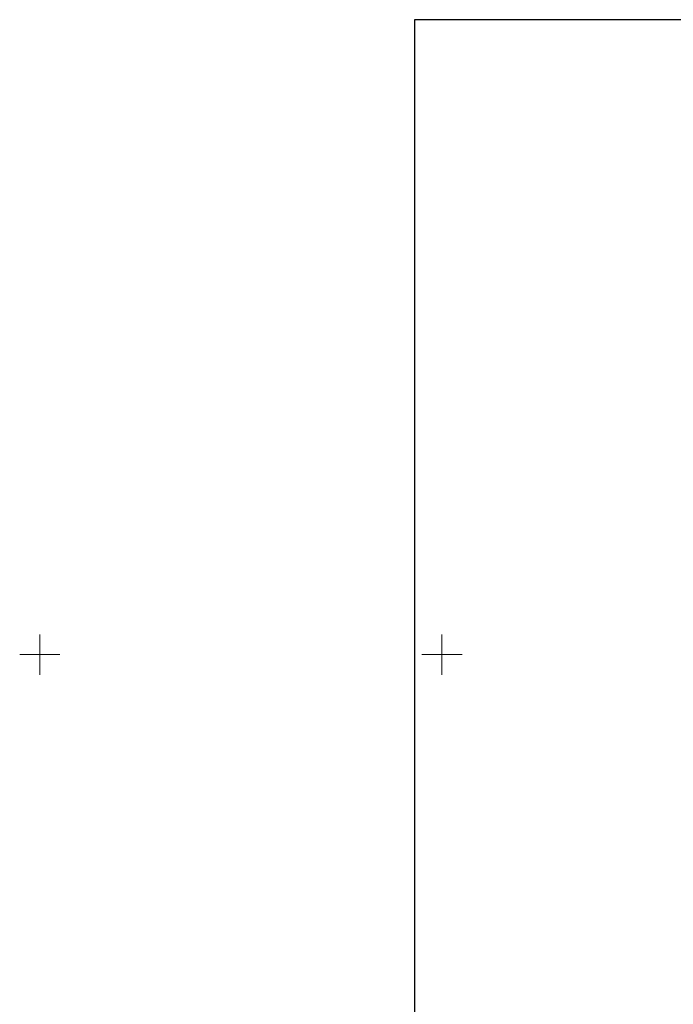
# Model space of a CAD drawing. Header units: metres. Extents: x 6578771 to 6579176, y 5823446 to 5823990.
# Tile 3 of 13: x 6578848 to 6578929, y 5823807 to 5823929. Entities that reach past the tile are written whole.
import ezdxf

# ---------------------------------------------------------------- set-up
doc = ezdxf.new("R2010")
doc.units = ezdxf.units.M
doc.header["$MEASUREMENT"] = 0
doc.linetypes.add('1', pattern=[0])
doc.layers.add('0_Tło', color=7, linetype='CONTINUOUS', true_color=0xffffff)
doc.layers.add('EBTPO_L_0_a', color=7, linetype='1', lineweight=0)
picture_1 = doc.add_image_def('image3.png', size_in_pixel=(3508, 4963))

msp = doc.modelspace()

# ---------------------------------------------------------------- linework, layer by layer
at = {"layer": 'EBTPO_L_0_a', "linetype": '1'}
for p, q in [((6578850, 5823847.5), (6578850, 5823852.5)), ((6578900, 5823847.5), (6578900, 5823852.5)), ((6578847.5, 5823850), (6578852.5, 5823850)), ((6578897.5, 5823850), (6578902.5, 5823850))]:
    msp.add_line(p, q, dxfattribs=at)

# ---------------------------------------------------------------- pictures from other files: only their frames are drawn
at = {"layer": '0_Tło'}
image = msp.add_image(picture_1, insert=(6578896.62, 5823718.88), size_in_units=(148.5, 210.09), dxfattribs=at)
image.dxf.v_pixel = (-2e-07, 0.042332)
image.dxf.flags = 14

doc.saveas('drawing.dxf')
